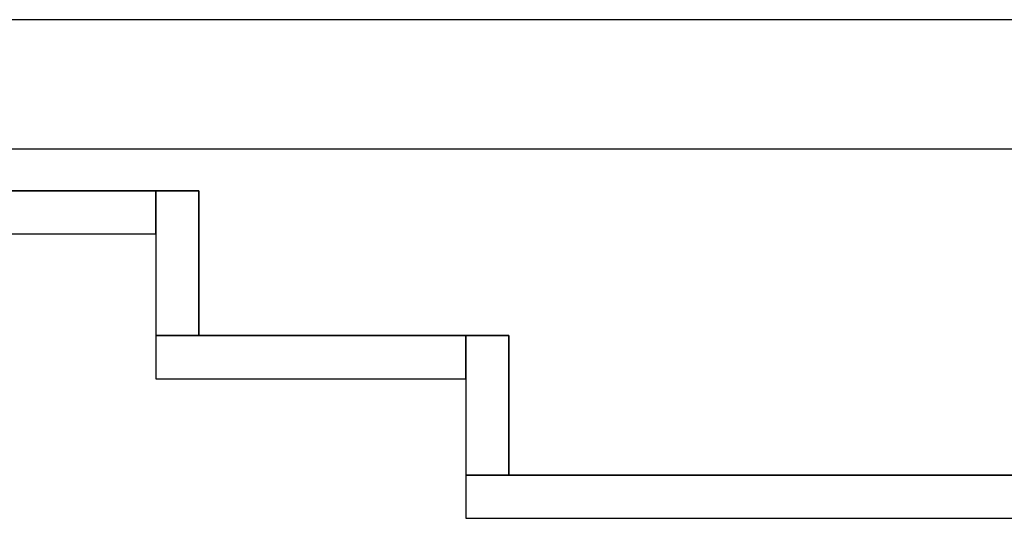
# Model space of a CAD drawing. Header units: metres. Extents: x 391.1 to 427.5, y 12.7 to 28.4.
# Tile 46 of 57: x 405.479 to 406.622, y 27.649 to 28.228. Entities that reach past the tile are written whole.
import ezdxf

# ---------------------------------------------------------------- set-up
doc = ezdxf.new("R2010")
doc.units = ezdxf.units.M
doc.layers.add('01_SUELOS', color=7, linetype='Continuous', lineweight=25, true_color=0x007f00)
doc.layers.add('A-WALL-____-MCUT', color=7, linetype='Continuous', lineweight=25)
doc.layers.add('A-WALL-____-OTLN', color=7, linetype='Continuous', lineweight=25)

# ---------------------------------------------------------------- blocks, each defined once
blk = doc.blocks.new('Family - Envans P1-154558-04_ELEC_P1')
at = {"layer": 'A-WALL-____-MCUT', "color": 253, "true_color": 0xaaaaaa}
for p, q in [((0.168, 0.05), (0, 0.05)), ((0, 0.05), (0, 0)), ((0.168, 0), (0.168, 0.05)), ((0, 0), (0.168, 0))]:
    blk.add_line(p, q, dxfattribs=at)
at = {"layer": 'A-WALL-____-OTLN', "color": 253, "true_color": 0xaaaaaa}
for p, q in [((0.168, 0.05), (0, 0.05)), ((0, 0.05), (0, 0)), ((0.168, 0), (0.168, 0.05)), ((0, 0), (0.168, 0))]:
    blk.add_line(p, q, dxfattribs=at)
at = {"layer": 'A-WALL-____-OTLN', "color": 253, "lineweight": 18, "true_color": 0xaaaaaa}
blk.add_line((0, 0), (0.168, 0), dxfattribs=at)
blk = doc.blocks.new('Family - Envans P1-154635-04_ELEC_P1')
at = {"layer": 'A-WALL-____-MCUT', "color": 253, "true_color": 0xaaaaaa}
for p, q in [((0.3598, 0.05), (0, 0.05)), ((0, 0.05), (0, 0)), ((0.3598, 0), (0.3598, 0.05)), ((0, 0), (0.3598, 0))]:
    blk.add_line(p, q, dxfattribs=at)
at = {"layer": 'A-WALL-____-OTLN', "color": 253, "true_color": 0xaaaaaa}
for p, q in [((0.3598, 0.05), (0, 0.05)), ((0, 0.05), (0, 0)), ((0.3598, 0), (0.3598, 0.05)), ((0, 0), (0.3598, 0))]:
    blk.add_line(p, q, dxfattribs=at)
at = {"layer": 'A-WALL-____-OTLN', "color": 253, "lineweight": 18, "true_color": 0xaaaaaa}
blk.add_line((0, 0), (0.3598, 0), dxfattribs=at)
blk = doc.blocks.new('Family - Envans P1-154711-04_ELEC_P1')
at = {"layer": 'A-WALL-____-MCUT', "color": 253, "true_color": 0xaaaaaa}
for p, q in [((2.8904, 0.05), (0, 0.05)), ((0, 0.05), (0, 0)), ((0, 0), (2.8904, 0))]:
    blk.add_line(p, q, dxfattribs=at)
at = {"layer": 'A-WALL-____-OTLN', "color": 253, "true_color": 0xaaaaaa}
for p, q in [((2.8904, 0.05), (0, 0.05)), ((0, 0.05), (0, 0)), ((0, 0), (2.8904, 0))]:
    blk.add_line(p, q, dxfattribs=at)
at = {"layer": 'A-WALL-____-OTLN', "color": 253, "lineweight": 18, "true_color": 0xaaaaaa}
blk.add_line((0, 0), (2.8904, 0), dxfattribs=at)
blk = doc.blocks.new('Family - LONDR55-XX_ZZ-ARQ-CAA-M3D-Londres55-154745-04_ELEC_P1')
at = {"layer": '01_SUELOS', "color": 9, "true_color": 0xaad4aa}
for p, q in [((1.2507, 2.1), (0, 2.1)), ((0, 2.1), (1.2507, 2.1)), ((1.2507, 1.932), (1.2507, 2.1)), ((1.2507, 2.1), (1.2507, 1.932)), ((1.6105, 1.932), (1.2507, 1.932)), ((1.2507, 1.932), (1.6105, 1.932)), ((1.6105, 1.77), (1.6105, 1.932)), ((1.6105, 1.932), (1.6105, 1.77)), ((4.4509, 1.77), (1.6105, 1.77)), ((1.6105, 1.77), (4.4509, 1.77))]:
    blk.add_line(p, q, dxfattribs=at)
blk = doc.blocks.new('Family - Envans P1-154761-04_ELEC_P1')
at = {"layer": 'A-WALL-____-MCUT', "color": 253, "true_color": 0xaaaaaa}
for p, q in [((0.162, 0.05), (0, 0.05)), ((0, 0.05), (0, 0)), ((0.162, 0), (0.162, 0.05)), ((0, 0), (0.162, 0))]:
    blk.add_line(p, q, dxfattribs=at)
at = {"layer": 'A-WALL-____-OTLN', "color": 253, "true_color": 0xaaaaaa}
for p, q in [((0.162, 0.05), (0, 0.05)), ((0, 0.05), (0, 0)), ((0.162, 0), (0.162, 0.05)), ((0, 0), (0.162, 0))]:
    blk.add_line(p, q, dxfattribs=at)
at = {"layer": 'A-WALL-____-OTLN', "color": 253, "lineweight": 18, "true_color": 0xaaaaaa}
blk.add_line((0, 0), (0.162, 0), dxfattribs=at)
blk = doc.blocks.new('Family - Envans P1-154895-04_ELEC_P1')
at = {"layer": 'A-WALL-____-MCUT', "color": 253, "true_color": 0xaaaaaa}
for p, q in [((25.5857, 0.15), (0.0311, 0.15)), ((0, 0), (25.556, 0))]:
    blk.add_line(p, q, dxfattribs=at)
at = {"layer": 'A-WALL-____-OTLN', "color": 253, "true_color": 0xaaaaaa}
for p, q in [((25.5857, 0.15), (0.0311, 0.15)), ((0, 0), (25.556, 0))]:
    blk.add_line(p, q, dxfattribs=at)
at = {"layer": 'A-WALL-____-OTLN', "color": 253, "lineweight": 18, "true_color": 0xaaaaaa}
blk.add_line((0, 0), (25.556, 0), dxfattribs=at)
blk = doc.blocks.new('Family - Envans P1-155189-04_ELEC_P1')
at = {"layer": 'A-WALL-____-MCUT', "color": 253, "true_color": 0xaaaaaa}
for p, q in [((1.2007, 0.05), (0, 0.05)), ((0, 0.05), (0, 0)), ((1.2007, 0), (1.2007, 0.05)), ((0, 0), (1.2007, 0))]:
    blk.add_line(p, q, dxfattribs=at)
at = {"layer": 'A-WALL-____-OTLN', "color": 253, "true_color": 0xaaaaaa}
for p, q in [((1.2007, 0.05), (0, 0.05)), ((0, 0.05), (0, 0)), ((1.2007, 0), (1.2007, 0.05)), ((0, 0), (1.2007, 0))]:
    blk.add_line(p, q, dxfattribs=at)
at = {"layer": 'A-WALL-____-OTLN', "color": 253, "lineweight": 18, "true_color": 0xaaaaaa}
blk.add_line((0, 0), (1.2007, 0), dxfattribs=at)
blk = doc.blocks.new('LONDR55-XX_ZZ-ARQ-CAA-M3D-Londres55_ifc-1-04_ELEC_P1')
at = {"layer": '01_SUELOS', "color": 253, "lineweight": 18, "true_color": 0xaaaaaa}
blk.add_blockref('Family - LONDR55-XX_ZZ-ARQ-CAA-M3D-Londres55-154745-04_ELEC_P1', (404.4366, 25.9295), dxfattribs=at)
at = {"layer": 'A-WALL-____-OTLN', "color": 253, "lineweight": 18, "true_color": 0xaaaaaa}
for name, p, rotation in [('Family - Envans P1-154895-04_ELEC_P1', (426.8464, 28.2282), 180), ('Family - Envans P1-154558-04_ELEC_P1', (405.6373, 28.0295), 270), ('Family - Envans P1-154761-04_ELEC_P1', (405.9971, 27.8615), 270)]:
    blk.add_blockref(name, p, dxfattribs=dict(at, rotation=rotation))
for name, p in [('Family - Envans P1-155189-04_ELEC_P1', (404.4366, 27.9795)), ('Family - Envans P1-154635-04_ELEC_P1', (405.6373, 27.8115)), ('Family - Envans P1-154711-04_ELEC_P1', (405.9971, 27.6495))]:
    blk.add_blockref(name, p, dxfattribs=at)

msp = doc.modelspace()

# ---------------------------------------------------------------- block references
at = {"lineweight": 5}
msp.add_blockref('LONDR55-XX_ZZ-ARQ-CAA-M3D-Londres55_ifc-1-04_ELEC_P1', (0, 0), dxfattribs=at)

doc.saveas('drawing.dxf')
